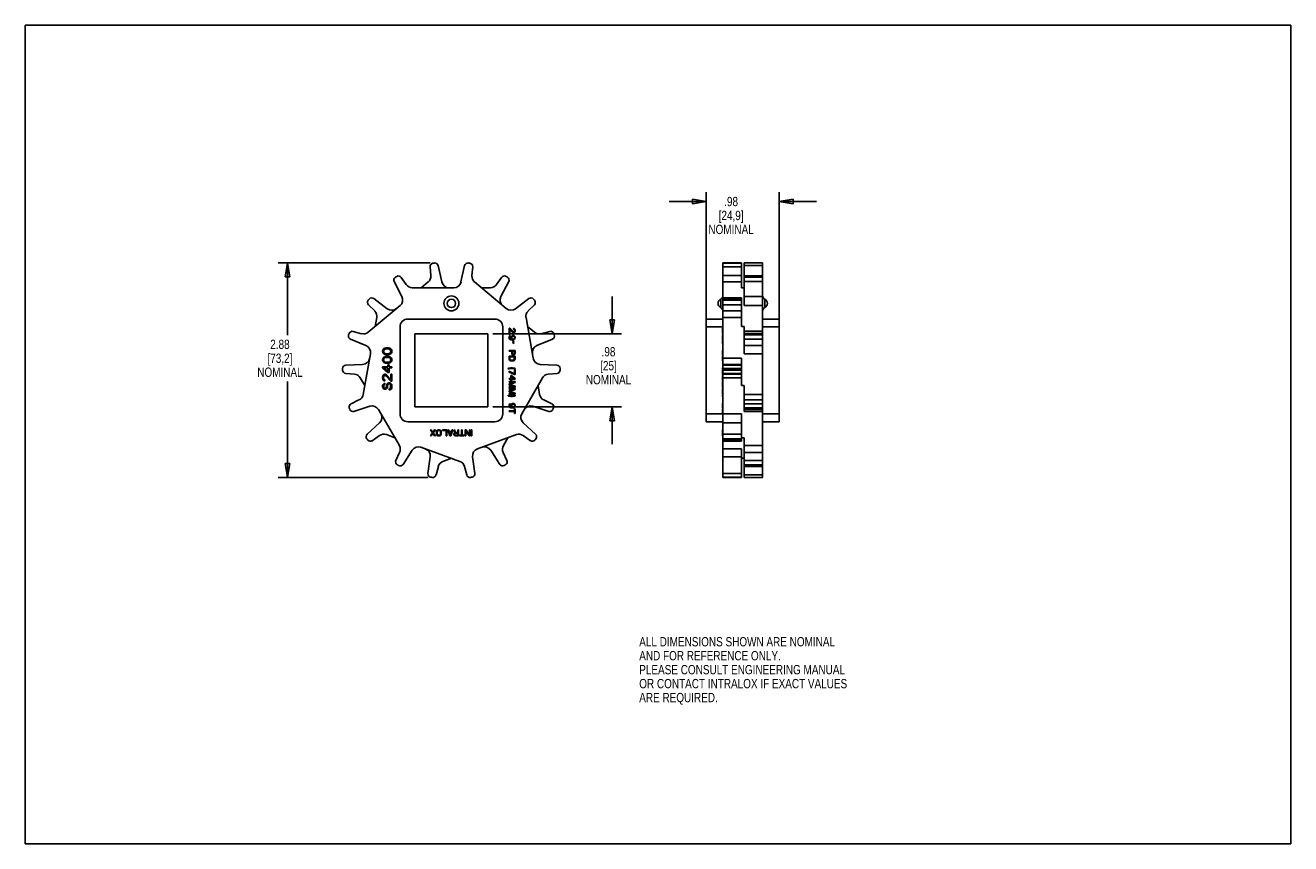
# Model space of a CAD drawing. Header units: inches. Extents: x 0 to 17, y 0 to 11.
import ezdxf

# ---------------------------------------------------------------- set-up
doc = ezdxf.new("R2010")
doc.units = ezdxf.units.IN
doc.header["$LTSCALE"] = 0.935
doc.header["$MEASUREMENT"] = 0
doc.layers.get('0').update_dxf_attribs({"linetype": 'CONTINUOUS'})
doc.layers.add('ALL_FEATURES', color=7, linetype='CONTINUOUS')
doc.styles.get("Standard").update_dxf_attribs({"font": 'txt', "width": 0.8})
doc.dimstyles.new('DIMSTYLE_1', dxfattribs={"dimtxt": 0.125, "dimasz": 0.1875, "dimexe": 0.18, "dimexo": 0.0625, "dimgap": 0.09, "dimtad": 0, "dimtih": 1, "dimtoh": 1, "dimzin": 4, "dimdsep": 46, "dimtxsty": 'STANDARD', "dimblk": 'CLOSED', "dimblk1": 'CLOSED', "dimblk2": 'CLOSED', "dimcen": 0.09, "dimadec": 0, "dimazin": 0, "dimtp": 0.01, "dimtm": 0.01, "dimtfac": 1, "dimtofl": 0, "dimtmove": 0, "dimatfit": 3, "dimldrblk": 'CLOSED', "dimfxl": 1, "dimtolj": 1, "dimtzin": 4, "dimarcsym": 0})

# ---------------------------------------------------------------- blocks, each defined once
blk = doc.blocks.new('_CLOSED')
at = {"color": 0, "linetype": 'BYBLOCK'}
for p, q in [((0, 0), (-1, 0.167)), ((-1, 0.167), (-1, -0.167)), ((-1, -0.167), (0, 0)), ((-1, 0), (0, 0))]:
    blk.add_line(p, q, dxfattribs=at)
blk = doc.blocks.new('*D0')
at = {"color": 3, "linetype": 'CONTINUOUS'}
for p, q in [((7.885, 6.854), (7.885, 7.354)), ((6.279, 6.854), (8.01, 6.854)), ((6.279, 5.87), (8.01, 5.87)), ((7.885, 5.87), (7.885, 5.37))]:
    blk.add_line(p, q, dxfattribs=at)
at = {"color": 3, "linetype": 'CONTINUOUS', "xscale": 0.1875, "yscale": 0.1875, "zscale": 0.1875}
for p, rotation in [((7.885, 6.854), 270), ((7.885, 5.87), 90)]:
    blk.add_blockref('_CLOSED', p, dxfattribs=dict(at, rotation=rotation))
at = {"color": 3, "linetype": 'CONTINUOUS', "insert": (7.835, 6.675), "char_height": 0.125, "width": 0.7, "attachment_point": 2, "line_spacing_factor": 0.9}
blk.add_mtext('.98\\P[25]\\PNOMINAL', dxfattribs=at)
blk = doc.blocks.new('*D1')
at = {"color": 3, "linetype": 'CONTINUOUS'}
for p, q in [((5.44, 7.806), (3.396, 7.806)), ((3.521, 7.806), (3.521, 6.837)), ((3.521, 4.923), (3.521, 6.212)), ((5.412, 4.923), (3.396, 4.923))]:
    blk.add_line(p, q, dxfattribs=at)
at = {"color": 3, "linetype": 'CONTINUOUS', "xscale": 0.1875, "yscale": 0.1875, "zscale": 0.1875}
for p, rotation in [((3.521, 7.806), 90), ((3.521, 4.923), 270)]:
    blk.add_blockref('_CLOSED', p, dxfattribs=dict(at, rotation=rotation))
at = {"color": 3, "linetype": 'CONTINUOUS', "insert": (3.421, 6.775), "char_height": 0.125, "width": 0.7, "attachment_point": 2, "line_spacing_factor": 0.9}
blk.add_mtext('2.88\\P[73,2]\\PNOMINAL', dxfattribs=at)
blk = doc.blocks.new('*D2')
at = {"color": 3, "linetype": 'CONTINUOUS'}
for p, q in [((9.149, 7.009), (9.149, 8.756)), ((10.129, 7.009), (10.129, 8.756)), ((9.149, 8.631), (8.649, 8.631)), ((10.129, 8.631), (10.629, 8.631))]:
    blk.add_line(p, q, dxfattribs=at)
at = {"color": 3, "linetype": 'CONTINUOUS', "xscale": 0.1875, "yscale": 0.1875, "zscale": 0.1875}
blk.add_blockref('_CLOSED', (9.149, 8.631), dxfattribs=at)
at = {"color": 3, "linetype": 'CONTINUOUS', "xscale": 0.1875, "yscale": 0.1875, "zscale": 0.1875, "rotation": 180}
blk.add_blockref('_CLOSED', (10.129, 8.631), dxfattribs=at)
at = {"color": 3, "linetype": 'CONTINUOUS', "insert": (9.482, 8.694), "char_height": 0.125, "width": 0.7, "attachment_point": 2, "line_spacing_factor": 0.9}
blk.add_mtext('.98\\P[24,9]\\PNOMINAL', dxfattribs=at)

msp = doc.modelspace()

# ---------------------------------------------------------------- linework, layer by layer
at = {"color": 7, "linetype": 'CONTINUOUS'}
for p, q in [((0, 0), (0, 11)), ((0, 11), (17, 11)), ((17, 0), (17, 11)), ((5.437, 7.753), (5.448, 7.635)), ((5.595, 7.551), (5.546, 7.77)), ((5.853, 7.551), (5.902, 7.77)), ((6.011, 7.753), (6.001, 7.635)), ((9.371, 4.923), (9.371, 7.806)), ((9.371, 7.806), (9.621, 7.806)), ((9.371, 7.805), (9.621, 7.805)), ((9.371, 7.802), (9.621, 7.802)), ((9.371, 7.753), (9.621, 7.753)), ((9.621, 7.472), (9.621, 7.806)), ((9.656, 7.233), (9.656, 7.806)), ((9.906, 7.806), (9.656, 7.806)), ((9.906, 7.77), (9.656, 7.77)), ((9.906, 4.923), (9.906, 7.806)), ((5.059, 7.355), (4.955, 7.555)), ((5.049, 7.612), (5.117, 7.515)), ((5.412, 7.55), (5.32, 7.472)), ((6.462, 7.192), (6.036, 7.55)), ((6.399, 7.612), (6.331, 7.515)), ((6.39, 7.355), (6.494, 7.555)), ((9.371, 7.635), (9.621, 7.635)), ((9.371, 7.55), (9.621, 7.55)), ((9.656, 7.631), (9.906, 7.631)), ((9.906, 7.625), (9.656, 7.625)), ((9.906, 7.615), (9.656, 7.615)), ((9.906, 7.555), (9.656, 7.555)), ((4.861, 7.19), (4.683, 7.327)), ((5.756, 7.472), (5.199, 7.472)), ((6.249, 7.472), (6.128, 7.472)), ((6.587, 7.19), (6.766, 7.327)), ((9.371, 7.336), (9.621, 7.336)), ((9.371, 7.32), (9.621, 7.32)), ((9.621, 7.472), (9.656, 7.472)), ((9.621, 6.953), (9.621, 7.336)), ((9.906, 7.355), (9.656, 7.355)), ((9.934, 7.318), (9.934, 7.205)), ((5.034, 7.233), (4.608, 6.875)), ((4.61, 7.243), (4.694, 7.16)), ((6.839, 7.243), (6.755, 7.16)), ((9.371, 7.304), (9.621, 7.304)), ((9.371, 7.243), (9.621, 7.243)), ((9.371, 7.16), (9.621, 7.16)), ((9.906, 7.233), (9.656, 7.233)), ((4.722, 7.071), (4.701, 6.953)), ((6.309, 7.052), (5.139, 7.052)), ((6.823, 6.524), (6.727, 7.071)), ((9.149, 5.672), (9.149, 7.052)), ((9.371, 7.052), (9.149, 7.052)), ((9.371, 7.071), (9.621, 7.071)), ((9.906, 7.052), (10.129, 7.052)), ((10.129, 7.052), (10.129, 5.672)), ((4.403, 6.886), (4.518, 6.855)), ((5.034, 6.947), (5.034, 5.777)), ((6.414, 5.777), (6.414, 6.947)), ((6.508, 6.927), (6.499, 6.927)), ((6.499, 6.927), (6.499, 6.867)), ((6.499, 6.867), (6.508, 6.867)), ((6.508, 6.853), (6.499, 6.853)), ((6.499, 6.853), (6.499, 6.845)), ((6.499, 6.845), (6.508, 6.845)), ((6.501, 6.813), (6.499, 6.805)), ((6.499, 6.805), (6.499, 6.798)), ((6.506, 6.822), (6.501, 6.813)), ((6.513, 6.827), (6.506, 6.822)), ((6.55, 6.88), (6.508, 6.927)), ((6.508, 6.867), (6.508, 6.913)), ((6.508, 6.913), (6.545, 6.872)), ((6.508, 6.845), (6.508, 6.853)), ((6.508, 6.807), (6.509, 6.812)), ((6.508, 6.797), (6.508, 6.807)), ((6.509, 6.812), (6.513, 6.817)), ((6.518, 6.828), (6.513, 6.827)), ((6.513, 6.817), (6.518, 6.82)), ((6.518, 6.82), (6.518, 6.828)), ((6.53, 6.815), (6.528, 6.807)), ((6.528, 6.807), (6.528, 6.798)), ((6.535, 6.823), (6.53, 6.815)), ((6.542, 6.828), (6.535, 6.823)), ((6.537, 6.808), (6.538, 6.813)), ((6.537, 6.797), (6.537, 6.808)), ((6.538, 6.813), (6.542, 6.818)), ((6.55, 6.832), (6.542, 6.828)), ((6.542, 6.818), (6.547, 6.822)), ((6.545, 6.872), (6.55, 6.868)), ((6.547, 6.822), (6.552, 6.823)), ((6.557, 6.877), (6.55, 6.88)), ((6.55, 6.868), (6.557, 6.867)), ((6.557, 6.832), (6.55, 6.832)), ((6.552, 6.823), (6.555, 6.823)), ((6.555, 6.823), (6.56, 6.822)), ((6.56, 6.877), (6.557, 6.877)), ((6.557, 6.867), (6.56, 6.867)), ((6.566, 6.828), (6.557, 6.832)), ((6.56, 6.925), (6.56, 6.917)), ((6.567, 6.923), (6.56, 6.925)), ((6.56, 6.917), (6.566, 6.913)), ((6.566, 6.88), (6.56, 6.877)), ((6.56, 6.867), (6.567, 6.868)), ((6.56, 6.822), (6.566, 6.818)), ((6.566, 6.913), (6.569, 6.908)), ((6.569, 6.885), (6.566, 6.88)), ((6.572, 6.823), (6.566, 6.828)), ((6.566, 6.818), (6.569, 6.813)), ((6.574, 6.917), (6.567, 6.923)), ((6.567, 6.868), (6.574, 6.875)), ((6.569, 6.908), (6.571, 6.9)), ((6.571, 6.893), (6.569, 6.885)), ((6.569, 6.813), (6.571, 6.808)), ((6.571, 6.9), (6.571, 6.893)), ((6.571, 6.808), (6.571, 6.797)), ((6.578, 6.815), (6.572, 6.823)), ((6.578, 6.91), (6.574, 6.917)), ((6.574, 6.875), (6.578, 6.882)), ((6.579, 6.898), (6.578, 6.91)), ((6.578, 6.882), (6.579, 6.892)), ((6.579, 6.807), (6.578, 6.815)), ((6.579, 6.892), (6.579, 6.898)), ((6.579, 6.798), (6.579, 6.807)), ((6.84, 6.875), (6.748, 6.953)), ((7.045, 6.886), (6.93, 6.855)), ((9.371, 6.947), (9.149, 6.947)), ((9.366, 6.867), (9.366, 6.927)), ((9.371, 6.927), (9.366, 6.927)), ((9.371, 6.925), (9.366, 6.925)), ((9.371, 6.923), (9.366, 6.923)), ((9.371, 6.917), (9.366, 6.917)), ((9.371, 6.91), (9.366, 6.91)), ((9.371, 6.898), (9.366, 6.898)), ((9.371, 6.892), (9.366, 6.892)), ((9.371, 6.882), (9.366, 6.882)), ((9.371, 6.875), (9.366, 6.875)), ((9.371, 6.868), (9.366, 6.868)), ((9.371, 6.867), (9.366, 6.867)), ((9.366, 6.845), (9.366, 6.853)), ((9.371, 6.853), (9.366, 6.853)), ((9.371, 6.845), (9.366, 6.845)), ((9.366, 6.772), (9.366, 6.832)), ((9.371, 6.832), (9.366, 6.832)), ((9.371, 6.828), (9.366, 6.828)), ((9.371, 6.823), (9.366, 6.823)), ((9.371, 6.815), (9.366, 6.815)), ((9.371, 6.807), (9.366, 6.807)), ((9.621, 6.953), (9.656, 6.953)), ((9.656, 6.586), (9.656, 6.953)), ((9.656, 6.887), (9.906, 6.887)), ((9.906, 6.858), (9.656, 6.858)), ((9.906, 6.838), (9.656, 6.838)), ((9.906, 6.947), (10.129, 6.947)), ((4.576, 6.695), (4.368, 6.781)), ((4.802, 6.634), (4.799, 6.618)), ((4.81, 6.647), (4.802, 6.634)), ((4.818, 6.654), (4.81, 6.647)), ((4.813, 6.618), (4.815, 6.631)), ((4.815, 6.631), (4.82, 6.639)), ((4.828, 6.66), (4.818, 6.654)), ((4.82, 6.639), (4.836, 6.649)), ((4.836, 6.662), (4.828, 6.66)), ((4.85, 6.665), (4.836, 6.662)), ((4.836, 6.649), (4.852, 6.652)), ((4.874, 6.665), (4.85, 6.665)), ((4.852, 6.652), (4.871, 6.652)), ((4.871, 6.652), (4.887, 6.649)), ((4.887, 6.662), (4.874, 6.665)), ((4.895, 6.66), (4.887, 6.662)), ((4.887, 6.649), (4.903, 6.639)), ((4.906, 6.654), (4.895, 6.66)), ((4.903, 6.639), (4.908, 6.631)), ((4.914, 6.647), (4.906, 6.654)), ((4.908, 6.631), (4.911, 6.618)), ((4.922, 6.634), (4.914, 6.647)), ((4.924, 6.618), (4.922, 6.634)), ((6.499, 6.798), (6.501, 6.79)), ((6.579, 6.63), (6.499, 6.63)), ((6.499, 6.63), (6.499, 6.62)), ((6.501, 6.79), (6.506, 6.782)), ((6.506, 6.782), (6.513, 6.777)), ((6.509, 6.792), (6.508, 6.797)), ((6.513, 6.787), (6.509, 6.792)), ((6.518, 6.783), (6.513, 6.787)), ((6.513, 6.777), (6.521, 6.773)), ((6.523, 6.782), (6.518, 6.783)), ((6.521, 6.773), (6.533, 6.772)), ((6.533, 6.78), (6.523, 6.782)), ((6.528, 6.798), (6.53, 6.79)), ((6.53, 6.79), (6.537, 6.78)), ((6.537, 6.78), (6.533, 6.78)), ((6.533, 6.772), (6.545, 6.772)), ((6.538, 6.792), (6.537, 6.797)), ((6.542, 6.787), (6.538, 6.792)), ((6.547, 6.783), (6.542, 6.787)), ((6.545, 6.772), (6.557, 6.773)), ((6.552, 6.782), (6.547, 6.783)), ((6.55, 6.758), (6.55, 6.75)), ((6.562, 6.752), (6.55, 6.758)), ((6.55, 6.75), (6.562, 6.743)), ((6.55, 6.738), (6.55, 6.73)), ((6.562, 6.732), (6.55, 6.738)), ((6.55, 6.73), (6.562, 6.723)), ((6.555, 6.782), (6.552, 6.782)), ((6.56, 6.783), (6.555, 6.782)), ((6.557, 6.773), (6.566, 6.777)), ((6.566, 6.787), (6.56, 6.783)), ((6.562, 6.743), (6.562, 6.752)), ((6.562, 6.723), (6.562, 6.732)), ((6.569, 6.792), (6.566, 6.787)), ((6.566, 6.777), (6.572, 6.782)), ((6.571, 6.797), (6.569, 6.792)), ((6.572, 6.782), (6.578, 6.79)), ((6.578, 6.79), (6.579, 6.798)), ((6.579, 6.59), (6.579, 6.63)), ((6.873, 6.695), (7.081, 6.781)), ((9.371, 6.798), (9.366, 6.798)), ((9.371, 6.79), (9.366, 6.79)), ((9.371, 6.782), (9.366, 6.782)), ((9.371, 6.777), (9.366, 6.777)), ((9.371, 6.773), (9.366, 6.773)), ((9.371, 6.772), (9.366, 6.772)), ((9.366, 6.743), (9.366, 6.758)), ((9.371, 6.758), (9.366, 6.758)), ((9.371, 6.752), (9.366, 6.752)), ((9.371, 6.743), (9.366, 6.743)), ((9.366, 6.723), (9.366, 6.738)), ((9.371, 6.738), (9.366, 6.738)), ((9.371, 6.732), (9.366, 6.732)), ((9.371, 6.723), (9.366, 6.723)), ((9.366, 6.568), (9.366, 6.63)), ((9.371, 6.63), (9.366, 6.63)), ((9.906, 6.781), (9.656, 6.781)), ((9.906, 6.695), (9.656, 6.695)), ((4.636, 6.586), (4.539, 6.038)), ((4.799, 6.618), (4.802, 6.602)), ((4.802, 6.519), (4.799, 6.503)), ((4.799, 6.503), (4.802, 6.488)), ((4.802, 6.602), (4.81, 6.589)), ((4.81, 6.532), (4.802, 6.519)), ((4.802, 6.488), (4.81, 6.475)), ((4.81, 6.589), (4.818, 6.582)), ((4.818, 6.54), (4.81, 6.532)), ((4.81, 6.475), (4.818, 6.467)), ((4.815, 6.605), (4.813, 6.618)), ((4.813, 6.503), (4.815, 6.516)), ((4.815, 6.49), (4.813, 6.503)), ((4.82, 6.597), (4.815, 6.605)), ((4.815, 6.516), (4.82, 6.524)), ((4.82, 6.483), (4.815, 6.49)), ((4.818, 6.582), (4.828, 6.576)), ((4.828, 6.545), (4.818, 6.54)), ((4.818, 6.467), (4.828, 6.462)), ((4.836, 6.587), (4.82, 6.597)), ((4.82, 6.524), (4.836, 6.535)), ((4.836, 6.472), (4.82, 6.483)), ((4.828, 6.576), (4.836, 6.574)), ((4.836, 6.548), (4.828, 6.545)), ((4.828, 6.462), (4.836, 6.459)), ((4.852, 6.584), (4.836, 6.587)), ((4.836, 6.574), (4.85, 6.571)), ((4.85, 6.55), (4.836, 6.548)), ((4.836, 6.535), (4.852, 6.537)), ((4.852, 6.47), (4.836, 6.472)), ((4.85, 6.571), (4.874, 6.571)), ((4.874, 6.55), (4.85, 6.55)), ((4.871, 6.584), (4.852, 6.584)), ((4.852, 6.537), (4.871, 6.537)), ((4.871, 6.47), (4.852, 6.47)), ((4.887, 6.587), (4.871, 6.584)), ((4.871, 6.537), (4.887, 6.535)), ((4.887, 6.472), (4.871, 6.47)), ((4.874, 6.571), (4.887, 6.574)), ((4.887, 6.548), (4.874, 6.55)), ((4.903, 6.597), (4.887, 6.587)), ((4.887, 6.574), (4.895, 6.576)), ((4.895, 6.545), (4.887, 6.548)), ((4.887, 6.535), (4.903, 6.524)), ((4.903, 6.483), (4.887, 6.472)), ((4.887, 6.459), (4.895, 6.462)), ((4.895, 6.576), (4.906, 6.582)), ((4.906, 6.54), (4.895, 6.545)), ((4.895, 6.462), (4.906, 6.467)), ((4.908, 6.605), (4.903, 6.597)), ((4.903, 6.524), (4.908, 6.516)), ((4.908, 6.49), (4.903, 6.483)), ((4.906, 6.582), (4.914, 6.589)), ((4.914, 6.532), (4.906, 6.54)), ((4.906, 6.467), (4.914, 6.475)), ((4.911, 6.618), (4.908, 6.605)), ((4.908, 6.516), (4.911, 6.503)), ((4.911, 6.503), (4.908, 6.49)), ((4.914, 6.589), (4.922, 6.602)), ((4.922, 6.519), (4.914, 6.532)), ((4.914, 6.475), (4.922, 6.488)), ((4.922, 6.602), (4.924, 6.618)), ((4.924, 6.503), (4.922, 6.519)), ((4.922, 6.488), (4.924, 6.503)), ((6.499, 6.62), (6.535, 6.62)), ((6.579, 6.555), (6.499, 6.555)), ((6.499, 6.555), (6.499, 6.515)), ((6.499, 6.515), (6.501, 6.507)), ((6.501, 6.507), (6.504, 6.5)), ((6.504, 6.5), (6.511, 6.493)), ((6.509, 6.545), (6.569, 6.545)), ((6.509, 6.515), (6.509, 6.545)), ((6.511, 6.508), (6.509, 6.515)), ((6.515, 6.503), (6.511, 6.508)), ((6.511, 6.493), (6.518, 6.49)), ((6.52, 6.5), (6.515, 6.503)), ((6.518, 6.49), (6.526, 6.488)), ((6.526, 6.498), (6.52, 6.5)), ((6.552, 6.498), (6.526, 6.498)), ((6.526, 6.488), (6.552, 6.488)), ((6.535, 6.62), (6.535, 6.59)), ((6.535, 6.59), (6.537, 6.582)), ((6.537, 6.582), (6.542, 6.575)), ((6.542, 6.575), (6.549, 6.57)), ((6.545, 6.62), (6.571, 6.62)), ((6.545, 6.588), (6.545, 6.62)), ((6.547, 6.583), (6.545, 6.588)), ((6.55, 6.58), (6.547, 6.583)), ((6.549, 6.57), (6.554, 6.568)), ((6.555, 6.578), (6.55, 6.58)), ((6.559, 6.5), (6.552, 6.498)), ((6.552, 6.488), (6.56, 6.49)), ((6.554, 6.568), (6.56, 6.568)), ((6.56, 6.578), (6.555, 6.578)), ((6.564, 6.503), (6.559, 6.5)), ((6.566, 6.58), (6.56, 6.578)), ((6.56, 6.568), (6.566, 6.57)), ((6.56, 6.49), (6.567, 6.493)), ((6.567, 6.508), (6.564, 6.503)), ((6.569, 6.583), (6.566, 6.58)), ((6.566, 6.57), (6.572, 6.575)), ((6.569, 6.515), (6.567, 6.508)), ((6.567, 6.493), (6.574, 6.5)), ((6.571, 6.588), (6.569, 6.583)), ((6.569, 6.545), (6.569, 6.515)), ((6.571, 6.62), (6.571, 6.588)), ((6.572, 6.575), (6.578, 6.582)), ((6.574, 6.5), (6.578, 6.507)), ((6.578, 6.582), (6.579, 6.59)), ((6.578, 6.507), (6.579, 6.515)), ((6.579, 6.515), (6.579, 6.555)), ((9.371, 6.59), (9.366, 6.59)), ((9.371, 6.582), (9.366, 6.582)), ((9.371, 6.575), (9.366, 6.575)), ((9.371, 6.57), (9.366, 6.57)), ((9.371, 6.568), (9.366, 6.568)), ((9.366, 6.488), (9.366, 6.555)), ((9.371, 6.555), (9.366, 6.555)), ((9.371, 6.515), (9.366, 6.515)), ((9.371, 6.507), (9.366, 6.507)), ((9.371, 6.5), (9.366, 6.5)), ((9.371, 6.493), (9.366, 6.493)), ((9.371, 6.49), (9.366, 6.49)), ((9.371, 6.488), (9.366, 6.488)), ((9.371, 6.524), (9.621, 6.524)), ((9.621, 6.157), (9.621, 6.524)), ((9.906, 6.586), (9.656, 6.586)), ((4.304, 6.321), (4.422, 6.311)), ((4.531, 6.441), (4.306, 6.431)), ((4.799, 6.41), (4.799, 6.394)), ((4.871, 6.41), (4.799, 6.41)), ((4.799, 6.394), (4.871, 6.332)), ((4.807, 6.298), (4.802, 6.287)), ((4.818, 6.308), (4.807, 6.298)), ((4.828, 6.311), (4.818, 6.308)), ((4.871, 6.35), (4.82, 6.394)), ((4.82, 6.394), (4.871, 6.394)), ((4.82, 6.29), (4.828, 6.295)), ((4.834, 6.311), (4.828, 6.311)), ((4.828, 6.295), (4.834, 6.295)), ((4.844, 6.308), (4.834, 6.311)), ((4.834, 6.295), (4.844, 6.29)), ((4.836, 6.459), (4.85, 6.457)), ((4.852, 6.303), (4.844, 6.308)), ((4.85, 6.457), (4.874, 6.457)), ((4.911, 6.238), (4.852, 6.303)), ((4.871, 6.436), (4.871, 6.41)), ((4.887, 6.436), (4.871, 6.436)), ((4.871, 6.394), (4.871, 6.35)), ((4.871, 6.332), (4.887, 6.332)), ((4.874, 6.457), (4.887, 6.459)), ((4.887, 6.41), (4.887, 6.436)), ((4.924, 6.41), (4.887, 6.41)), ((4.887, 6.332), (4.887, 6.394)), ((4.887, 6.394), (4.924, 6.394)), ((4.911, 6.311), (4.911, 6.238)), ((4.924, 6.311), (4.911, 6.311)), ((4.924, 6.394), (4.924, 6.41)), ((4.924, 6.217), (4.924, 6.311)), ((6.498, 6.39), (6.489, 6.387)), ((6.489, 6.387), (6.489, 6.38)), ((6.489, 6.38), (6.498, 6.383)), ((6.513, 6.393), (6.498, 6.39)), ((6.498, 6.383), (6.513, 6.387)), ((6.571, 6.317), (6.499, 6.35)), ((6.499, 6.35), (6.499, 6.34)), ((6.499, 6.34), (6.571, 6.307)), ((6.528, 6.395), (6.513, 6.393)), ((6.513, 6.387), (6.528, 6.388)), ((6.533, 6.293), (6.523, 6.293)), ((6.523, 6.293), (6.523, 6.253)), ((6.54, 6.395), (6.528, 6.395)), ((6.528, 6.388), (6.54, 6.388)), ((6.579, 6.253), (6.533, 6.293)), ((6.555, 6.393), (6.54, 6.395)), ((6.54, 6.388), (6.555, 6.387)), ((6.571, 6.39), (6.555, 6.393)), ((6.555, 6.387), (6.571, 6.383)), ((6.579, 6.387), (6.571, 6.39)), ((6.571, 6.383), (6.579, 6.38)), ((6.579, 6.367), (6.571, 6.367)), ((6.571, 6.367), (6.571, 6.317)), ((6.571, 6.307), (6.579, 6.307)), ((6.579, 6.38), (6.579, 6.387)), ((6.579, 6.307), (6.579, 6.367)), ((6.918, 6.441), (7.142, 6.431)), ((7.145, 6.321), (7.026, 6.311)), ((9.366, 6.38), (9.366, 6.395)), ((9.371, 6.395), (9.366, 6.395)), ((9.371, 6.393), (9.366, 6.393)), ((9.371, 6.39), (9.366, 6.39)), ((9.371, 6.387), (9.366, 6.387)), ((9.371, 6.38), (9.366, 6.38)), ((9.366, 6.307), (9.366, 6.367)), ((9.371, 6.367), (9.366, 6.367)), ((9.371, 6.307), (9.366, 6.307)), ((9.366, 6.227), (9.366, 6.293)), ((9.371, 6.293), (9.366, 6.293)), ((9.371, 6.441), (9.621, 6.441)), ((9.371, 6.431), (9.621, 6.431)), ((9.371, 6.387), (9.621, 6.387)), ((9.371, 6.366), (9.621, 6.366)), ((9.371, 6.321), (9.621, 6.321)), ((9.371, 6.311), (9.621, 6.311)), ((4.5, 6.261), (4.56, 6.157)), ((4.802, 6.287), (4.799, 6.272)), ((4.799, 6.272), (4.799, 6.261)), ((4.799, 6.261), (4.802, 6.243)), ((4.802, 6.167), (4.799, 6.154)), ((4.799, 6.154), (4.799, 6.141)), ((4.799, 6.141), (4.802, 6.131)), ((4.802, 6.243), (4.807, 6.233)), ((4.81, 6.178), (4.802, 6.167)), ((4.802, 6.131), (4.807, 6.121)), ((4.807, 6.233), (4.818, 6.222)), ((4.807, 6.121), (4.818, 6.11)), ((4.82, 6.186), (4.81, 6.178)), ((4.813, 6.269), (4.815, 6.282)), ((4.813, 6.259), (4.813, 6.269)), ((4.815, 6.246), (4.813, 6.259)), ((4.815, 6.282), (4.82, 6.29)), ((4.82, 6.238), (4.815, 6.246)), ((4.815, 6.157), (4.818, 6.165)), ((4.815, 6.141), (4.815, 6.157)), ((4.818, 6.134), (4.815, 6.141)), ((4.818, 6.222), (4.828, 6.22)), ((4.818, 6.165), (4.823, 6.17)), ((4.823, 6.126), (4.818, 6.134)), ((4.828, 6.233), (4.82, 6.238)), ((4.828, 6.188), (4.82, 6.186)), ((4.823, 6.17), (4.828, 6.173)), ((4.831, 6.123), (4.823, 6.126)), ((4.828, 6.22), (4.828, 6.233)), ((4.828, 6.173), (4.828, 6.188)), ((4.836, 6.123), (4.831, 6.123)), ((4.844, 6.126), (4.836, 6.123)), ((4.844, 6.29), (4.911, 6.217)), ((4.85, 6.134), (4.844, 6.126)), ((4.852, 6.141), (4.85, 6.134)), ((4.85, 6.11), (4.86, 6.121)), ((4.855, 6.17), (4.852, 6.157)), ((4.852, 6.157), (4.852, 6.141)), ((4.86, 6.18), (4.855, 6.17)), ((4.871, 6.191), (4.86, 6.18)), ((4.86, 6.121), (4.866, 6.131)), ((4.866, 6.131), (4.868, 6.141)), ((4.868, 6.157), (4.871, 6.167)), ((4.868, 6.141), (4.868, 6.157)), ((4.882, 6.196), (4.871, 6.191)), ((4.871, 6.167), (4.876, 6.175)), ((4.876, 6.175), (4.884, 6.18)), ((4.895, 6.196), (4.882, 6.196)), ((4.884, 6.18), (4.892, 6.18)), ((4.892, 6.18), (4.9, 6.175)), ((4.906, 6.191), (4.895, 6.196)), ((4.906, 6.126), (4.898, 6.118)), ((4.9, 6.175), (4.906, 6.167)), ((4.916, 6.18), (4.906, 6.191)), ((4.906, 6.167), (4.908, 6.157)), ((4.908, 6.136), (4.906, 6.126)), ((4.908, 6.157), (4.908, 6.136)), ((4.911, 6.217), (4.924, 6.217)), ((4.914, 6.11), (4.922, 6.123)), ((4.922, 6.17), (4.916, 6.18)), ((4.924, 6.157), (4.922, 6.17)), ((4.922, 6.123), (4.924, 6.136)), ((4.924, 6.136), (4.924, 6.157)), ((6.523, 6.253), (6.499, 6.253)), ((6.499, 6.253), (6.499, 6.243)), ((6.499, 6.243), (6.523, 6.243)), ((6.579, 6.213), (6.499, 6.213)), ((6.499, 6.213), (6.499, 6.203)), ((6.499, 6.203), (6.562, 6.203)), ((6.562, 6.203), (6.499, 6.18)), ((6.499, 6.18), (6.499, 6.167)), ((6.499, 6.167), (6.562, 6.143)), ((6.562, 6.143), (6.499, 6.143)), ((6.499, 6.143), (6.499, 6.133)), ((6.499, 6.133), (6.579, 6.133)), ((6.579, 6.12), (6.499, 6.12)), ((6.499, 6.12), (6.499, 6.11)), ((6.508, 6.173), (6.579, 6.198)), ((6.579, 6.148), (6.508, 6.173)), ((6.523, 6.243), (6.523, 6.227)), ((6.523, 6.227), (6.533, 6.227)), ((6.533, 6.282), (6.566, 6.253)), ((6.533, 6.253), (6.533, 6.282)), ((6.566, 6.253), (6.533, 6.253)), ((6.533, 6.243), (6.579, 6.243)), ((6.533, 6.227), (6.533, 6.243)), ((6.579, 6.243), (6.579, 6.253)), ((6.579, 6.198), (6.579, 6.213)), ((6.579, 6.133), (6.579, 6.148)), ((6.579, 6.105), (6.579, 6.12)), ((6.67, 5.779), (6.948, 6.261)), ((6.909, 6.038), (6.888, 6.157)), ((9.371, 6.253), (9.366, 6.253)), ((9.371, 6.243), (9.366, 6.243)), ((9.371, 6.227), (9.366, 6.227)), ((9.366, 6.133), (9.366, 6.213)), ((9.371, 6.213), (9.366, 6.213)), ((9.371, 6.198), (9.366, 6.198)), ((9.371, 6.173), (9.366, 6.173)), ((9.371, 6.148), (9.366, 6.148)), ((9.371, 6.133), (9.366, 6.133)), ((9.366, 6.04), (9.366, 6.12)), ((9.371, 6.12), (9.366, 6.12)), ((9.371, 6.261), (9.621, 6.261)), ((9.621, 6.157), (9.656, 6.157)), ((9.656, 5.809), (9.656, 6.157)), ((4.376, 5.914), (4.483, 5.964)), ((4.818, 6.11), (4.828, 6.108)), ((4.828, 6.108), (4.839, 6.108)), ((4.839, 6.108), (4.85, 6.11)), ((4.898, 6.118), (4.89, 6.115)), ((4.89, 6.115), (4.89, 6.1)), ((4.89, 6.1), (4.9, 6.102)), ((4.9, 6.102), (4.914, 6.11)), ((6.498, 6.023), (6.489, 6.027)), ((6.489, 6.027), (6.489, 6.02)), ((6.489, 6.02), (6.498, 6.017)), ((6.513, 6.02), (6.498, 6.023)), ((6.498, 6.017), (6.513, 6.013)), ((6.499, 6.11), (6.562, 6.11)), ((6.562, 6.11), (6.499, 6.087)), ((6.499, 6.087), (6.499, 6.073)), ((6.499, 6.073), (6.562, 6.05)), ((6.562, 6.05), (6.499, 6.05)), ((6.499, 6.05), (6.499, 6.04)), ((6.499, 6.04), (6.579, 6.04)), ((6.508, 6.08), (6.579, 6.105)), ((6.579, 6.055), (6.508, 6.08)), ((6.528, 6.018), (6.513, 6.02)), ((6.513, 6.013), (6.528, 6.012)), ((6.54, 6.018), (6.528, 6.018)), ((6.528, 6.012), (6.54, 6.012)), ((6.555, 6.02), (6.54, 6.018)), ((6.54, 6.012), (6.555, 6.013)), ((6.571, 6.023), (6.555, 6.02)), ((6.555, 6.013), (6.571, 6.017)), ((6.579, 6.027), (6.571, 6.023)), ((6.571, 6.017), (6.579, 6.02)), ((6.579, 6.04), (6.579, 6.055)), ((6.579, 6.02), (6.579, 6.027)), ((7.073, 5.914), (6.965, 5.964)), ((9.371, 6.105), (9.366, 6.105)), ((9.371, 6.08), (9.366, 6.08)), ((9.371, 6.055), (9.366, 6.055)), ((9.371, 6.04), (9.366, 6.04)), ((9.371, 6.027), (9.366, 6.027)), ((9.366, 6.012), (9.366, 6.027)), ((9.371, 6.02), (9.366, 6.02)), ((9.371, 6.017), (9.366, 6.017)), ((9.371, 6.013), (9.366, 6.013)), ((9.371, 6.012), (9.366, 6.012)), ((9.906, 6.038), (9.656, 6.038)), ((9.906, 5.964), (9.656, 5.964)), ((4.63, 5.879), (4.415, 5.811)), ((4.747, 5.834), (5.025, 5.352)), ((6.501, 5.9), (6.499, 5.892)), ((6.499, 5.892), (6.499, 5.885)), ((6.499, 5.885), (6.501, 5.877)), ((6.571, 5.818), (6.499, 5.818)), ((6.499, 5.818), (6.499, 5.808)), ((6.499, 5.808), (6.571, 5.808)), ((6.506, 5.908), (6.501, 5.9)), ((6.501, 5.877), (6.506, 5.868)), ((6.513, 5.913), (6.506, 5.908)), ((6.506, 5.868), (6.513, 5.863)), ((6.508, 5.893), (6.509, 5.898)), ((6.508, 5.883), (6.508, 5.893)), ((6.509, 5.878), (6.508, 5.883)), ((6.509, 5.898), (6.513, 5.903)), ((6.513, 5.873), (6.509, 5.878)), ((6.518, 5.915), (6.513, 5.913)), ((6.513, 5.903), (6.518, 5.907)), ((6.518, 5.87), (6.513, 5.873)), ((6.513, 5.863), (6.521, 5.86)), ((6.518, 5.907), (6.518, 5.915)), ((6.523, 5.868), (6.518, 5.87)), ((6.521, 5.86), (6.533, 5.858)), ((6.533, 5.867), (6.523, 5.868)), ((6.53, 5.902), (6.528, 5.893)), ((6.528, 5.893), (6.528, 5.885)), ((6.528, 5.885), (6.53, 5.877)), ((6.535, 5.91), (6.53, 5.902)), ((6.53, 5.877), (6.537, 5.867)), ((6.537, 5.867), (6.533, 5.867)), ((6.533, 5.858), (6.545, 5.858)), ((6.542, 5.915), (6.535, 5.91)), ((6.537, 5.895), (6.538, 5.9)), ((6.537, 5.883), (6.537, 5.895)), ((6.538, 5.878), (6.537, 5.883)), ((6.538, 5.9), (6.542, 5.905)), ((6.542, 5.873), (6.538, 5.878)), ((6.55, 5.918), (6.542, 5.915)), ((6.542, 5.905), (6.547, 5.908)), ((6.547, 5.87), (6.542, 5.873)), ((6.545, 5.858), (6.557, 5.86)), ((6.547, 5.908), (6.552, 5.91)), ((6.552, 5.868), (6.547, 5.87)), ((6.557, 5.918), (6.55, 5.918)), ((6.552, 5.91), (6.555, 5.91)), ((6.555, 5.868), (6.552, 5.868)), ((6.555, 5.91), (6.56, 5.908)), ((6.56, 5.87), (6.555, 5.868)), ((6.566, 5.915), (6.557, 5.918)), ((6.557, 5.86), (6.566, 5.863)), ((6.56, 5.908), (6.566, 5.905)), ((6.566, 5.873), (6.56, 5.87)), ((6.572, 5.91), (6.566, 5.915)), ((6.566, 5.905), (6.569, 5.9)), ((6.569, 5.878), (6.566, 5.873)), ((6.566, 5.863), (6.572, 5.868)), ((6.569, 5.9), (6.571, 5.895)), ((6.571, 5.883), (6.569, 5.878)), ((6.571, 5.895), (6.571, 5.883)), ((6.579, 5.845), (6.571, 5.845)), ((6.571, 5.845), (6.571, 5.818)), ((6.571, 5.808), (6.571, 5.782)), ((6.571, 5.782), (6.579, 5.782)), ((6.578, 5.902), (6.572, 5.91)), ((6.572, 5.868), (6.578, 5.877)), ((6.579, 5.893), (6.578, 5.902)), ((6.578, 5.877), (6.579, 5.885)), ((6.579, 5.885), (6.579, 5.893)), ((6.579, 5.782), (6.579, 5.845)), ((6.818, 5.879), (7.033, 5.811)), ((9.371, 5.918), (9.366, 5.918)), ((9.366, 5.858), (9.366, 5.918)), ((9.371, 5.915), (9.366, 5.915)), ((9.371, 5.91), (9.366, 5.91)), ((9.371, 5.902), (9.366, 5.902)), ((9.371, 5.893), (9.366, 5.893)), ((9.371, 5.885), (9.366, 5.885)), ((9.371, 5.877), (9.366, 5.877)), ((9.371, 5.868), (9.366, 5.868)), ((9.371, 5.863), (9.366, 5.863)), ((9.371, 5.86), (9.366, 5.86)), ((9.371, 5.858), (9.366, 5.858)), ((9.371, 5.845), (9.366, 5.845)), ((9.366, 5.782), (9.366, 5.845)), ((9.371, 5.782), (9.366, 5.782)), ((9.906, 5.914), (9.656, 5.914)), ((9.906, 5.858), (9.656, 5.858)), ((9.906, 5.838), (9.656, 5.838)), ((9.906, 5.809), (9.656, 5.809)), ((4.759, 5.655), (4.593, 5.503)), ((5.139, 5.672), (6.309, 5.672)), ((6.689, 5.655), (6.855, 5.503)), ((9.371, 5.777), (9.149, 5.777)), ((9.371, 5.672), (9.149, 5.672)), ((9.371, 5.779), (9.621, 5.779)), ((9.371, 5.655), (9.621, 5.655)), ((9.621, 5.409), (9.621, 5.779)), ((9.906, 5.777), (10.129, 5.777)), ((9.906, 5.672), (10.129, 5.672)), ((4.662, 5.417), (4.76, 5.486)), ((4.851, 5.498), (4.965, 5.456)), ((5.453, 5.562), (5.443, 5.562)), ((5.443, 5.562), (5.471, 5.521)), ((5.471, 5.521), (5.443, 5.482)), ((5.443, 5.482), (5.453, 5.482)), ((5.476, 5.529), (5.453, 5.562)), ((5.453, 5.482), (5.476, 5.514)), ((5.499, 5.562), (5.476, 5.529)), ((5.476, 5.514), (5.499, 5.482)), ((5.481, 5.521), (5.509, 5.562)), ((5.509, 5.482), (5.481, 5.521)), ((5.509, 5.562), (5.499, 5.562)), ((5.499, 5.482), (5.509, 5.482)), ((5.524, 5.543), (5.523, 5.534)), ((5.523, 5.534), (5.523, 5.509)), ((5.523, 5.509), (5.524, 5.5)), ((5.528, 5.55), (5.524, 5.543)), ((5.524, 5.5), (5.528, 5.494)), ((5.534, 5.557), (5.528, 5.55)), ((5.528, 5.494), (5.534, 5.487)), ((5.533, 5.534), (5.534, 5.541)), ((5.533, 5.509), (5.533, 5.534)), ((5.534, 5.502), (5.533, 5.509)), ((5.541, 5.56), (5.534, 5.557)), ((5.534, 5.541), (5.538, 5.546)), ((5.538, 5.497), (5.534, 5.502)), ((5.534, 5.487), (5.541, 5.483)), ((5.538, 5.546), (5.543, 5.55)), ((5.543, 5.494), (5.538, 5.497)), ((5.549, 5.562), (5.541, 5.56)), ((5.541, 5.483), (5.549, 5.482)), ((5.543, 5.55), (5.549, 5.552)), ((5.549, 5.492), (5.543, 5.494)), ((5.563, 5.562), (5.549, 5.562)), ((5.549, 5.552), (5.563, 5.552)), ((5.563, 5.492), (5.549, 5.492)), ((5.549, 5.482), (5.563, 5.482)), ((5.571, 5.56), (5.563, 5.562)), ((5.563, 5.552), (5.569, 5.55)), ((5.569, 5.494), (5.563, 5.492)), ((5.563, 5.482), (5.571, 5.483)), ((5.569, 5.55), (5.574, 5.546)), ((5.574, 5.497), (5.569, 5.494)), ((5.578, 5.557), (5.571, 5.56)), ((5.571, 5.483), (5.578, 5.487)), ((5.574, 5.546), (5.578, 5.541)), ((5.578, 5.502), (5.574, 5.497)), ((5.584, 5.55), (5.578, 5.557)), ((5.578, 5.541), (5.579, 5.534)), ((5.579, 5.509), (5.578, 5.502)), ((5.578, 5.487), (5.584, 5.494)), ((5.579, 5.534), (5.579, 5.509)), ((5.588, 5.543), (5.584, 5.55)), ((5.584, 5.494), (5.588, 5.5)), ((5.589, 5.534), (5.588, 5.543)), ((5.588, 5.5), (5.589, 5.509)), ((5.589, 5.509), (5.589, 5.534)), ((5.663, 5.562), (5.603, 5.562)), ((5.603, 5.562), (5.603, 5.552)), ((5.603, 5.552), (5.653, 5.552)), ((5.653, 5.552), (5.653, 5.482)), ((5.653, 5.482), (5.663, 5.482)), ((5.663, 5.482), (5.663, 5.562)), ((5.686, 5.562), (5.676, 5.562)), ((5.676, 5.562), (5.703, 5.482)), ((5.693, 5.541), (5.686, 5.562)), ((5.726, 5.541), (5.693, 5.541)), ((5.694, 5.534), (5.724, 5.534)), ((5.709, 5.489), (5.694, 5.534)), ((5.703, 5.482), (5.716, 5.482)), ((5.724, 5.534), (5.709, 5.489)), ((5.716, 5.482), (5.743, 5.562)), ((5.733, 5.562), (5.726, 5.541)), ((5.743, 5.562), (5.733, 5.562)), ((5.768, 5.562), (5.756, 5.562)), ((5.756, 5.562), (5.771, 5.523)), ((5.759, 5.512), (5.758, 5.507)), ((5.758, 5.507), (5.758, 5.5)), ((5.758, 5.5), (5.759, 5.495)), ((5.764, 5.519), (5.759, 5.512)), ((5.759, 5.495), (5.764, 5.489)), ((5.771, 5.523), (5.764, 5.519)), ((5.764, 5.489), (5.771, 5.483)), ((5.781, 5.526), (5.768, 5.562)), ((5.768, 5.506), (5.769, 5.511)), ((5.768, 5.5), (5.768, 5.506)), ((5.769, 5.495), (5.768, 5.5)), ((5.769, 5.511), (5.773, 5.514)), ((5.773, 5.492), (5.769, 5.495)), ((5.771, 5.483), (5.779, 5.482)), ((5.773, 5.514), (5.778, 5.516)), ((5.778, 5.49), (5.773, 5.492)), ((5.778, 5.516), (5.809, 5.516)), ((5.809, 5.49), (5.778, 5.49)), ((5.779, 5.482), (5.819, 5.482)), ((5.809, 5.526), (5.781, 5.526)), ((5.819, 5.562), (5.809, 5.562)), ((5.809, 5.562), (5.809, 5.526)), ((5.809, 5.516), (5.809, 5.49)), ((5.819, 5.482), (5.819, 5.562)), ((5.859, 5.49), (5.833, 5.49)), ((5.833, 5.49), (5.833, 5.482)), ((5.833, 5.482), (5.896, 5.482)), ((5.869, 5.562), (5.859, 5.562)), ((5.859, 5.562), (5.859, 5.49)), ((5.869, 5.49), (5.869, 5.562)), ((5.896, 5.49), (5.869, 5.49)), ((5.896, 5.482), (5.896, 5.49)), ((5.924, 5.562), (5.909, 5.562)), ((5.909, 5.562), (5.909, 5.482)), ((5.909, 5.482), (5.919, 5.482)), ((5.919, 5.55), (5.961, 5.482)), ((5.919, 5.482), (5.919, 5.55)), ((5.966, 5.492), (5.924, 5.562)), ((5.961, 5.482), (5.976, 5.482)), ((5.976, 5.562), (5.966, 5.562)), ((5.966, 5.562), (5.966, 5.492)), ((5.976, 5.482), (5.976, 5.562)), ((5.999, 5.562), (5.989, 5.562)), ((5.989, 5.562), (5.989, 5.482)), ((5.989, 5.482), (5.999, 5.482)), ((5.999, 5.482), (5.999, 5.562)), ((6.075, 5.307), (6.597, 5.498)), ((6.424, 5.352), (6.484, 5.456)), ((6.786, 5.417), (6.689, 5.486)), ((9.371, 5.562), (9.366, 5.562)), ((9.366, 5.482), (9.366, 5.562)), ((9.371, 5.482), (9.366, 5.482)), ((9.371, 5.503), (9.621, 5.503)), ((9.371, 5.442), (9.621, 5.442)), ((9.621, 5.456), (9.656, 5.456)), ((9.656, 4.923), (9.656, 5.456)), ((5.196, 5.289), (5.075, 5.099)), ((5.315, 5.329), (5.838, 5.139)), ((6.252, 5.289), (6.373, 5.099)), ((9.371, 5.425), (9.621, 5.425)), ((9.621, 5.409), (9.371, 5.409)), ((9.371, 5.307), (9.621, 5.307)), ((9.621, 4.923), (9.621, 5.307)), ((9.906, 5.352), (9.656, 5.352)), ((4.979, 5.152), (5.029, 5.26)), ((5.439, 5.2), (5.409, 4.977)), ((5.611, 5.139), (5.724, 5.18)), ((6.01, 5.2), (6.039, 4.977)), ((6.47, 5.152), (6.42, 5.26)), ((9.371, 5.2), (9.621, 5.2)), ((9.621, 5.18), (9.656, 5.18)), ((9.906, 5.26), (9.656, 5.26)), ((9.906, 5.152), (9.656, 5.152)), ((5.518, 4.956), (5.549, 5.071)), ((5.931, 4.956), (5.9, 5.071)), ((9.371, 4.977), (9.621, 4.977)), ((9.906, 5.094), (9.656, 5.094)), ((9.906, 5.084), (9.656, 5.084)), ((9.906, 5.078), (9.656, 5.078)), ((9.906, 5.071), (9.656, 5.071)), ((9.906, 4.956), (9.656, 4.956)), ((9.371, 4.927), (9.621, 4.927)), ((9.621, 4.923), (9.371, 4.923)), ((9.371, 4.923), (9.621, 4.923)), ((9.656, 4.923), (9.906, 4.923)), ((0, 0), (17, 0))]:
    msp.add_line(p, q, dxfattribs=at)
for centre, radius, start, end in [((5.482, 7.757), 0.045, 99.8384, 185), ((5.724, 6.362), 1.461, 99.0058, 99.8384), ((5.502, 7.761), 0.045, 12.5, 99.0058), ((5.946, 7.761), 0.045, 80.9942, 167.5), ((5.724, 6.362), 1.461, 80.1616, 80.9942), ((5.966, 7.757), 0.045, 355, 80.1616), ((4.995, 7.576), 0.045, 120.9942, 207.5), ((5.724, 6.362), 1.461, 120.1616, 120.9942), ((5.013, 7.586), 0.045, 35, 120.1616), ((5.199, 7.572), 0.1, 215, 270), ((5.348, 7.626), 0.1, 310, 5), ((5.693, 7.572), 0.1, 192.5, 270), ((5.756, 7.572), 0.1, 270, 347.5), ((6.1, 7.626), 0.1, 175, 230), ((6.249, 7.572), 0.1, 270, 325), ((6.436, 7.586), 0.045, 59.8384, 145), ((5.724, 6.362), 1.461, 59.0058, 59.8384), ((6.454, 7.576), 0.045, 332.5, 59.0058), ((5.724, 6.362), 1.461, 139.0058, 139.8384), ((4.655, 7.291), 0.045, 52.5, 139.0058), ((4.97, 7.309), 0.1, 310, 27.5), ((6.478, 7.309), 0.1, 152.5, 230), ((6.793, 7.291), 0.045, 40.9942, 127.5), ((5.724, 6.362), 1.461, 40.1616, 40.9942), ((9.956, 7.363), 0.05, 180, 243.7379), ((9.906, 7.262), 0.063, 296.2621, 63.7379), ((4.642, 7.275), 0.045, 139.8384, 225), ((4.623, 7.089), 0.1, 350, 45), ((4.922, 7.269), 0.1, 232.5, 310), ((6.526, 7.269), 0.1, 230, 307.5), ((6.825, 7.089), 0.1, 135, 190), ((6.807, 7.275), 0.045, 315, 40.1616), ((9.956, 7.16), 0.05, 116.2621, 180), ((5.139, 6.947), 0.105, 90, 180), ((6.309, 6.947), 0.105, 0, 90), ((4.385, 6.823), 0.045, 160.9942, 247.5), ((5.724, 6.362), 1.461, 160.1616, 160.9942), ((4.392, 6.842), 0.045, 75, 160.1616), ((4.544, 6.952), 0.1, 255, 310), ((6.904, 6.952), 0.1, 230, 285), ((7.057, 6.842), 0.045, 19.8384, 105), ((7.063, 6.823), 0.045, 292.5, 19.0058), ((5.724, 6.362), 1.461, 19.0058, 19.8384), ((4.537, 6.603), 0.1, 350, 67.5), ((6.911, 6.603), 0.1, 112.5, 190), ((4.527, 6.541), 0.1, 272.5, 350), ((6.922, 6.541), 0.1, 190, 267.5), ((4.308, 6.386), 0.045, 92.5, 179.0058), ((5.724, 6.362), 1.461, 179.0058, 179.8384), ((4.308, 6.366), 0.045, 179.8384, 265), ((4.413, 6.211), 0.1, 30, 85), ((7.035, 6.211), 0.1, 95, 150), ((7.14, 6.386), 0.045, 0.9942, 87.5), ((7.141, 6.366), 0.045, 275, 0.1616), ((5.724, 6.362), 1.461, 0.1616, 0.9942), ((4.441, 6.055), 0.1, 295, 350), ((7.008, 6.055), 0.1, 190, 245), ((4.395, 5.874), 0.045, 115, 200.1616), ((5.724, 6.362), 1.461, 200.1616, 200.9942), ((4.402, 5.854), 0.045, 200.9942, 287.5), ((4.66, 5.784), 0.1, 30, 107.5), ((6.788, 5.784), 0.1, 72.5, 150), ((7.047, 5.854), 0.045, 252.5, 339.0058), ((7.054, 5.874), 0.045, 339.8384, 65), ((5.724, 6.362), 1.461, 339.0058, 339.8384), ((4.692, 5.729), 0.1, 312.5, 30), ((5.139, 5.777), 0.105, 180, 270), ((6.309, 5.777), 0.105, 270, 360), ((6.757, 5.729), 0.1, 150, 227.5), ((4.624, 5.47), 0.045, 132.5, 219.0058), ((5.724, 6.362), 1.461, 219.0058, 219.8384), ((4.817, 5.404), 0.1, 70, 125), ((6.631, 5.404), 0.1, 55, 110), ((5.724, 6.362), 1.461, 320.1616, 320.9942), ((6.825, 5.47), 0.045, 320.9942, 47.5), ((4.637, 5.454), 0.045, 219.8384, 305), ((4.938, 5.302), 0.1, 335, 30), ((5.281, 5.235), 0.1, 70, 147.5), ((5.34, 5.213), 0.1, 352.5, 70), ((6.109, 5.213), 0.1, 110, 187.5), ((6.168, 5.235), 0.1, 32.5, 110), ((6.51, 5.302), 0.1, 150, 205), ((6.812, 5.454), 0.045, 235, 320.1616), ((5.019, 5.133), 0.045, 155, 240.1616), ((5.645, 5.045), 0.1, 110, 165), ((5.803, 5.045), 0.1, 15, 70), ((6.429, 5.133), 0.045, 299.8384, 25), ((5.724, 6.362), 1.461, 240.1616, 240.9942), ((5.037, 5.123), 0.045, 240.9942, 327.5), ((5.454, 4.971), 0.045, 172.5, 259.0058), ((5.474, 4.968), 0.045, 259.8384, 345), ((5.974, 4.968), 0.045, 195, 280.1616), ((5.994, 4.971), 0.045, 280.9942, 7.5), ((6.411, 5.123), 0.045, 212.5, 299.0058), ((5.724, 6.362), 1.461, 299.0058, 299.8384), ((5.724, 6.362), 1.461, 259.0058, 259.8384), ((5.724, 6.362), 1.461, 280.1616, 280.9942)]:
    msp.add_arc(centre, radius, start, end, dxfattribs=at)
at = {"layer": 'ALL_FEATURES', "color": 7, "linetype": 'CONTINUOUS'}
for p, q in [((9.344, 7.318), (9.344, 7.205)), ((5.232, 6.854), (5.232, 5.87)), ((6.216, 6.854), (5.232, 6.854)), ((6.216, 5.87), (6.216, 6.854)), ((5.232, 5.87), (6.216, 5.87))]:
    msp.add_line(p, q, dxfattribs=at)
for radius in [0.101, 0.0565]:
    msp.add_circle((5.724, 7.262), radius, dxfattribs=at)
for centre, radius, start, end in [((9.371, 7.262), 0.063, 116.2621, 243.7379), ((9.321, 7.363), 0.05, 296.2621, 360), ((9.321, 7.16), 0.05, 0, 63.7379)]:
    msp.add_arc(centre, radius, start, end, dxfattribs=at)

# ---------------------------------------------------------------- texts
at = {"color": 3, "linetype": 'CONTINUOUS', "insert": (8.248, 2.777), "char_height": 0.125, "width": 3.5, "attachment_point": 1, "line_spacing_factor": 0.9}
msp.add_mtext('ALL DIMENSIONS SHOWN ARE NOMINAL\\PAND FOR REFERENCE ONLY.\\PPLEASE CONSULT ENGINEERING MANUAL\\POR CONTACT INTRALOX IF EXACT VALUES\\PARE REQUIRED. ', dxfattribs=at)

# ---------------------------------------------------------------- dimensions: what is measured, and where the dimension line sits
at = {"color": 3, "linetype": 'CONTINUOUS'}
dim = msp.add_linear_dim(base=(10.129, 8.631), p1=(9.149, 7.009), p2=(10.129, 7.009), text='<>\\PNOMINAL', dimstyle='DIMSTYLE_1', dxfattribs=at)
dim.commit()
dim.dimension.update_dxf_attribs({"geometry": '*D2', "text_midpoint": (9.407, 8.444), "dimtype": 160})
for base, p1, p2, picture, middle in [((3.521, 4.923), (5.44, 7.806), (5.412, 4.923), '*D1', (3.296, 6.525)), ((7.885, 5.87), (6.279, 6.854), (6.279, 5.87), '*D0', (7.61, 6.425))]:
    dim = msp.add_linear_dim(base=base, p1=p1, p2=p2, angle=270, text='<>\\PNOMINAL', dimstyle='DIMSTYLE_1', dxfattribs=at)
    dim.commit()
    dim.dimension.update_dxf_attribs({"geometry": picture, "text_midpoint": middle, "dimtype": 160})

doc.saveas('drawing.dxf')
